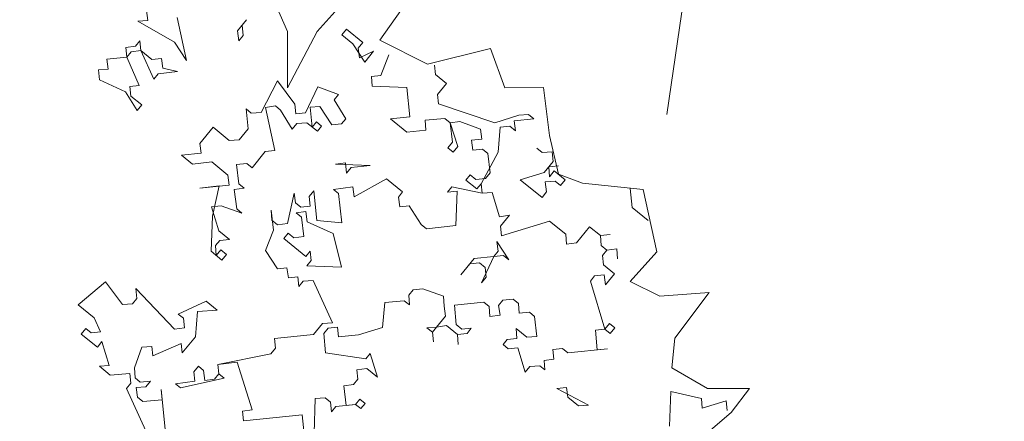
# Model space of a CAD drawing. Header units: millimetres. Extents: x 6487905018 to 6488192500, y 5882180700 to 5882375224.
# Tile 219 of 256: x 6488058046 to 6488059175, y 5882291505 to 5882291966. Entities that reach past the tile are written whole.
import ezdxf
from ezdxf.xclip import XClip

# ---------------------------------------------------------------- set-up
doc = ezdxf.new("R2010")
doc.units = ezdxf.units.MM
doc.header["$MEASUREMENT"] = 0
doc.header["$XCLIPFRAME"] = 2
doc.linetypes.add('L_0_09', pattern=[2500, 2000, -500])
doc.linetypes.add('Wipeout_Contour', pattern=[1000, 0, -1000])
doc.layers.add('drzewa_Nr_pióra__154', color=94, linetype='Continuous', lineweight=5)
doc.layers.add('Zamość 06.10._2_przewod_elektroenergetyczny___projektowany_lub_w_budowie__linia____ob__projektowany_Nr_pióra__1', color=7, linetype='Continuous', lineweight=0)
doc.layers.add('Mapa cyfrowa', color=7, linetype='Continuous')
doc.layers.add('Zamość 06.10._2_Mapa cyfrowa', color=7, linetype='Continuous')

# ---------------------------------------------------------------- blocks, each defined once
blk = doc.blocks.new('Rysunek_1_2')
at = {"color": 254, "linetype": 'Wipeout_Contour', "lineweight": 0, "ltscale": 70061284114.24681}
blk.add_wipeout([(6487915525.867126, 5882181505.900702), (6488146644.289524, 5882181505.900702), (6488146644.289524, 5882373115.540435), (6488107628.768834, 5882373115.540435), (6488107628.768834, 5882320263.490532), (6488101226.436201, 5882320263.490532), (6488101226.436201, 5882373115.540435), (6487915525.867126, 5882373115.540435)], dxfattribs=at).dxf.layer = 'Zamość 06.10._2_Mapa cyfrowa'
at = {"layer": 'Zamość 06.10._2_przewod_elektroenergetyczny___projektowany_lub_w_budowie__linia____ob__projektowany_Nr_pióra__1', "linetype": 'L_0_09', "flags": 128}
blk.add_lwpolyline([(6488054460, 5882297950), (6488056220, 5882299210), (6488059670, 5882297960), (6488052560, 5882248750), (6488032030.000001, 5882244930), (6488029080, 5882261360), (6488026000, 5882260550)], dxfattribs=at)

msp = doc.modelspace()

# ---------------------------------------------------------------- block references
at = {"layer": 'Mapa cyfrowa', "color": 22, "linetype": 'Continuous', "lineweight": 5}
ref = msp.add_blockref('Rysunek_1_2', (0, 0), dxfattribs=at)
XClip(ref).set_block_clipping_path([(6487915525.8671264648, 5882181505.9007024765), (6488146644.2895231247, 5882181505.9007024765), (6488146644.2895231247, 5882373115.5404348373), (6488107628.7688331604, 5882373115.5404348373), (6488107628.7688331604, 5882320263.4905319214), (6488101226.4362001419, 5882320263.4905319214), (6488101226.4362001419, 5882373115.5404348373), (6487915525.8671264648, 5882373115.5404348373)])

# ---------------------------------------------------------------- next in the draw order: linework, layer by layer
at = {"layer": 'drzewa_Nr_pióra__154', "linetype": 'Continuous'}
for p, q in [((6488058329.3346, 5882292007.355016), (6488058353.23953, 5882291952.715177)), ((6488058387.389429, 5882291952.715177), (6488058418.124338, 5882291986.865076)), ((6488058193.127184, 5882291965.213246), (6488058191.532222, 5882291976.534769)), ((6488058483.009148, 5882291976.620106), (6488058459.104218, 5882291942.470206)), ((6488058181.718697, 5882291964.460137), (6488058193.127184, 5882291965.213246)), ((6488058223.778172, 5882291940.30199), (6488058181.718697, 5882291964.460137)), ((6488058226.801272, 5882291968.691872), (6488058237.447765, 5882291919.166942)), ((6488058296.033112, 5882291953.296555), (6488058306.22408, 5882291965.835595)), ((6488058297.628074, 5882291941.975033), (6488058296.033112, 5882291953.296555)), ((6488058301.317318, 5882291959.798279), (6488058302.534837, 5882291948.012348)), ((6488058353.23953, 5882291952.715177), (6488058353.23953, 5882291887.830367)), ((6488058353.23953, 5882291887.830367), (6488058387.389429, 5882291952.715177)), ((6488058415.631733, 5882291948.634697), (6488058420.915939, 5882291955.136421)), ((6488058420.915939, 5882291955.136421), (6488058439.492295, 5882291940.03869)), ((6488058179.160006, 5882291935.692812), (6488058184.066768, 5882291941.730127)), ((6488058184.066768, 5882291941.730127), (6488058185.197321, 5882291930.786049)), ((6488058237.447765, 5882291919.166942), (6488058223.778172, 5882291940.30199)), ((6488058302.534837, 5882291948.012348), (6488058297.628074, 5882291941.975033)), ((6488058428.170774, 5882291938.443727), (6488058415.631733, 5882291948.634697)), ((6488058459.104218, 5882291942.470206), (6488058513.744057, 5882291915.150287)), ((6488058167.838483, 5882291934.09785), (6488058179.160006, 5882291935.692812)), ((6488058168.969036, 5882291923.153771), (6488058167.838483, 5882291934.09785)), ((6488058173.875799, 5882291929.191087), (6488058168.969036, 5882291923.153771)), ((6488058185.197321, 5882291930.786049), (6488058173.875799, 5882291929.191087)), ((6488058200.084434, 5882291897.86507), (6488058185.197321, 5882291930.786049)), ((6488058185.197321, 5882291930.786049), (6488058197.736362, 5882291920.595079)), ((6488058441.840367, 5882291917.308681), (6488058428.170774, 5882291938.443727)), ((6488058439.492295, 5882291940.03869), (6488058434.20809, 5882291933.536965)), ((6488058434.20809, 5882291933.536965), (6488058435.803051, 5882291922.215443)), ((6488058435.803051, 5882291922.215443), (6488058452.031336, 5882291929.847721)), ((6488058452.031336, 5882291929.847721), (6488058441.840367, 5882291917.308681)), ((6488058513.744057, 5882291915.150287), (6488058585.954019, 5882291932.971538)), ((6488058585.954019, 5882291932.971538), (6488058602.533795, 5882291887.830367)), ((6488058146.239027, 5882291920.805699), (6488058168.969036, 5882291923.153771)), ((6488058147.833988, 5882291909.484178), (6488058146.239027, 5882291920.805699)), ((6488058168.969036, 5882291923.153771), (6488058183.39174, 5882291890.610235)), ((6488058197.736362, 5882291920.595079), (6488058208.68044, 5882291921.725633)), ((6488058208.68044, 5882291921.725633), (6488058210.275402, 5882291910.404111)), ((6488058460.416723, 5882291902.210948), (6488058469.477139, 5882291925.694068)), ((6488058136.425501, 5882291908.731068), (6488058147.833988, 5882291909.484178)), ((6488058137.64302, 5882291896.945137), (6488058136.425501, 5882291908.731068)), ((6488058227.256797, 5882291906.627901), (6488058204.991196, 5882291903.902386)), ((6488058210.275402, 5882291910.404111), (6488058227.256797, 5882291906.627901)), ((6488058521.727585, 5882291914.074961), (6488058522.858137, 5882291903.130881)), ((6488058167.540898, 5882291883.442367), (6488058137.64302, 5882291896.945137)), ((6488058204.991196, 5882291903.902386), (6488058200.084434, 5882291897.86507)), ((6488058323.161679, 5882291859.529124), (6488058341.948655, 5882291895.928727)), ((6488058341.948655, 5882291895.928727), (6488058361.742531, 5882291869.045065)), ((6488058449.472645, 5882291901.080396), (6488058460.416723, 5882291902.210948)), ((6488058450.225755, 5882291889.671907), (6488058449.472645, 5882291901.080396)), ((6488058522.858137, 5882291903.130881), (6488058535.397178, 5882291892.939913)), ((6488058183.39174, 5882291890.610235), (6488058172.44766, 5882291889.479683)), ((6488058172.44766, 5882291889.479683), (6488058173.578214, 5882291878.535604)), ((6488058373.817163, 5882291859.231539), (6488058388.161784, 5882291889.216383)), ((6488058388.161784, 5882291889.216383), (6488058411.644903, 5882291880.155967)), ((6488058489.937159, 5882291888.24377), (6488058450.225755, 5882291889.671907)), ((6488058493.415784, 5882291854.569681), (6488058489.937159, 5882291888.24377)), ((6488058535.397178, 5882291892.939913), (6488058525.206209, 5882291880.400872)), ((6488058602.533795, 5882291887.830367), (6488058646.596105, 5882291888.175822)), ((6488058646.596105, 5882291888.175822), (6488058653.758644, 5882291833.190529)), ((6488058180.833049, 5882291861.84291), (6488058167.540898, 5882291883.442367)), ((6488058173.578214, 5882291878.535604), (6488058186.117254, 5882291868.344635)), ((6488058411.644903, 5882291880.155967), (6488058406.738141, 5882291874.118651)), ((6488058406.738141, 5882291874.118651), (6488058420.030292, 5882291852.519195)), ((6488058525.206209, 5882291880.400872), (6488058526.336762, 5882291869.456794)), ((6488058186.117254, 5882291868.344635), (6488058180.833049, 5882291861.84291)), ((6488058308.063948, 5882291840.952767), (6488058305.715876, 5882291863.682777)), ((6488058305.715876, 5882291863.682777), (6488058311.753192, 5882291858.776014)), ((6488058339.389964, 5882291867.161402), (6488058328.068442, 5882291865.56644)), ((6488058328.068442, 5882291865.56644), (6488058338.714935, 5882291816.041511)), ((6488058345.42728, 5882291862.254639), (6488058339.389964, 5882291867.161402)), ((6488058358.71943, 5882291840.655183), (6488058345.42728, 5882291862.254639)), ((6488058361.742531, 5882291869.045065), (6488058362.873083, 5882291858.100986)), ((6488058390.509856, 5882291866.486374), (6488058379.101368, 5882291865.733264)), ((6488058379.101368, 5882291865.733264), (6488058381.44944, 5882291843.003254)), ((6488058404.179449, 5882291845.351326), (6488058390.509856, 5882291866.486374)), ((6488058526.336762, 5882291869.456794), (6488058591.126247, 5882291847.646717)), ((6488058311.753192, 5882291858.776014), (6488058323.161679, 5882291859.529124)), ((6488058362.873083, 5882291858.100986), (6488058373.817163, 5882291859.231539)), ((6488058420.030292, 5882291852.519195), (6488058415.123528, 5882291846.481879)), ((6488058471.527626, 5882291852.308576), (6488058493.415784, 5882291854.569681)), ((6488058490.103983, 5882291837.210843), (6488058471.527626, 5882291852.308576)), ((6488058533.591597, 5882291852.7641), (6488058511.23903, 5882291850.880437)), ((6488058511.23903, 5882291850.880437), (6488058511.99214, 5882291839.47195)), ((6488058539.628912, 5882291847.857337), (6488058533.591597, 5882291852.7641)), ((6488058591.126247, 5882291847.646717), (6488058618.298611, 5882291856.409548)), ((6488058635.744414, 5882291852.255895), (6488058613.014405, 5882291849.907824)), ((6488058613.014405, 5882291849.907824), (6488058614.609366, 5882291838.586302)), ((6488058618.298611, 5882291856.409548), (6488058629.707099, 5882291857.162658)), ((6488058629.707099, 5882291857.162658), (6488058635.744414, 5882291852.255895)), ((6488058252.790402, 5882291824.181993), (6488058267.888134, 5882291842.758349)), ((6488058267.888134, 5882291842.758349), (6488058286.464491, 5882291827.660617)), ((6488058297.872978, 5882291828.413727), (6488058308.063948, 5882291840.952767)), ((6488058364.003636, 5882291847.156907), (6488058358.71943, 5882291840.655183)), ((6488058375.412124, 5882291847.910017), (6488058364.003636, 5882291847.156907)), ((6488058387.486755, 5882291838.096491), (6488058375.412124, 5882291847.910017)), ((6488058381.44944, 5882291843.003254), (6488058386.356203, 5882291849.04057)), ((6488058386.356203, 5882291849.04057), (6488058392.393518, 5882291844.133807)), ((6488058392.393518, 5882291844.133807), (6488058387.486755, 5882291838.096491)), ((6488058415.123528, 5882291846.481879), (6488058404.179449, 5882291845.351326)), ((6488058511.99214, 5882291839.47195), (6488058490.103983, 5882291837.210843)), ((6488058550.950435, 5882291849.452299), (6488058539.628912, 5882291847.857337)), ((6488058539.628912, 5882291847.857337), (6488058548.391744, 5882291820.684974)), ((6488058542.354427, 5882291825.591736), (6488058539.628912, 5882291847.857337)), ((6488058574.433554, 5882291840.391883), (6488058550.950435, 5882291849.452299)), ((6488058576.028516, 5882291829.070361), (6488058574.433554, 5882291840.391883)), ((6488058597.163564, 5882291842.739955), (6488058594.604872, 5882291813.97263)), ((6488058608.107642, 5882291843.870507), (6488058597.163564, 5882291842.739955)), ((6488058614.609366, 5882291838.586302), (6488058608.107642, 5882291843.870507)), ((6488058286.464491, 5882291827.660617), (6488058297.872978, 5882291828.413727)), ((6488058564.242585, 5882291827.852842), (6488058576.028516, 5882291829.070361)), ((6488058565.837546, 5882291816.531321), (6488058564.242585, 5882291827.852842)), ((6488058653.758644, 5882291833.190529), (6488058664.003614, 5882291788.795659)), ((6488058254.385365, 5882291812.860471), (6488058252.790402, 5882291824.181993)), ((6488058338.714935, 5882291816.041511), (6488058327.770857, 5882291814.910957)), ((6488058537.070221, 5882291819.090012), (6488058542.354427, 5882291825.591736)), ((6488058543.107537, 5882291814.183249), (6488058537.070221, 5882291819.090012)), ((6488058548.391744, 5882291820.684974), (6488058543.107537, 5882291814.183249)), ((6488058576.781626, 5882291817.661873), (6488058565.837546, 5882291816.531321)), ((6488058582.818941, 5882291812.755111), (6488058576.781626, 5882291817.661873)), ((6488058645.260355, 5882291813.675044), (6488058639.223039, 5882291818.581807)), ((6488058231.655355, 5882291810.512399), (6488058254.385365, 5882291812.860471)), ((6488058244.194396, 5882291800.32143), (6488058231.655355, 5882291810.512399)), ((6488058327.770857, 5882291814.910957), (6488058312.673125, 5882291796.3346)), ((6488058594.604872, 5882291813.97263), (6488058575.353487, 5882291777.950469)), ((6488058585.544456, 5882291790.48951), (6488058582.818941, 5882291812.755111)), ((6488058656.668842, 5882291814.428154), (6488058645.260355, 5882291813.675044)), ((6488058657.799396, 5882291803.484075), (6488058656.668842, 5882291814.428154)), ((6488058266.459996, 5882291803.046945), (6488058244.194396, 5882291800.32143)), ((6488058285.036353, 5882291787.949213), (6488058266.459996, 5882291803.046945)), ((6488058306.635809, 5882291801.241364), (6488058294.849878, 5882291800.023845)), ((6488058294.849878, 5882291800.023845), (6488058297.575394, 5882291777.758245)), ((6488058312.673125, 5882291796.3346), (6488058306.635809, 5882291801.241364)), ((6488058419.732706, 5882291801.863712), (6488058408.411184, 5882291800.26875)), ((6488058408.411184, 5882291800.26875), (6488058448.122588, 5882291798.840611)), ((6488058420.950225, 5882291790.077781), (6488058419.732706, 5882291801.863712)), ((6488058426.23443, 5882291796.579506), (6488058420.950225, 5882291790.077781)), ((6488058448.122588, 5882291798.840611), (6488058426.23443, 5882291796.579506)), ((6488058647.608427, 5882291790.945034), (6488058657.799396, 5882291803.484075)), ((6488058663.836712, 5882291798.577312), (6488058652.892632, 5882291797.446759)), ((6488058652.892632, 5882291797.446759), (6488058653.645742, 5882291786.038272)), ((6488058286.253871, 5882291776.163282), (6488058285.036353, 5882291787.949213)), ((6488058429.713056, 5882291762.905417), (6488058466.698945, 5882291783.74288)), ((6488058466.698945, 5882291783.74288), (6488058485.275301, 5882291768.645148)), ((6488058557.907683, 5882291782.104122), (6488058562.814446, 5882291788.141438)), ((6488058562.814446, 5882291788.141438), (6488058569.316172, 5882291782.857232)), ((6488058569.316172, 5882291782.857232), (6488058580.26025, 5882291783.987785)), ((6488058580.26025, 5882291783.987785), (6488058585.544456, 5882291790.48951)), ((6488058619.971654, 5882291782.559647), (6488058647.608427, 5882291790.945034)), ((6488058645.049735, 5882291762.177709), (6488058619.971654, 5882291782.559647)), ((6488058653.645742, 5882291786.038272), (6488058658.929949, 5882291792.539996)), ((6488058658.929949, 5882291792.539996), (6488058671.468989, 5882291782.349028)), ((6488058664.003614, 5882291788.795659), (6488058691.323533, 5882291778.55069)), ((6488058671.468989, 5882291782.349028), (6488058666.184783, 5882291775.847302)), ((6488058252.579783, 5882291772.684657), (6488058286.253871, 5882291776.163282)), ((6488058274.845384, 5882291775.410172), (6488058252.579783, 5882291772.684657)), ((6488058267.37993, 5882291740.605531), (6488058274.845384, 5882291775.410172)), ((6488058303.612709, 5882291772.851481), (6488058292.291187, 5882291771.256519)), ((6488058292.291187, 5882291771.256519), (6488058295.016703, 5882291748.990919)), ((6488058297.575394, 5882291777.758245), (6488058303.612709, 5882291772.851481)), ((6488058405.852492, 5882291771.501425), (6488058428.118093, 5882291774.226939)), ((6488058411.889809, 5882291766.594662), (6488058405.852492, 5882291771.501425)), ((6488058428.118093, 5882291774.226939), (6488058429.713056, 5882291762.905417)), ((6488058536.772636, 5882291768.434528), (6488058541.679399, 5882291774.471845)), ((6488058541.679399, 5882291774.471845), (6488058576.48404, 5882291767.006391)), ((6488058570.446724, 5882291771.913154), (6488058557.907683, 5882291782.104122)), ((6488058575.353487, 5882291777.950469), (6488058570.446724, 5882291771.913154)), ((6488058576.48404, 5882291767.006391), (6488058575.353487, 5882291777.950469)), ((6488058575.353487, 5882291777.950469), (6488058576.48404, 5882291767.006391)), ((6488058660.147468, 5882291780.754066), (6488058648.738979, 5882291780.000956)), ((6488058648.738979, 5882291780.000956), (6488058650.333941, 5882291768.679434)), ((6488058666.184783, 5882291775.847302), (6488058660.147468, 5882291780.754066)), ((6488058691.323533, 5882291778.55069), (6488058760.975636, 5882291771.308455)), ((6488058748.333106, 5882291750.725426), (6488058746.072001, 5882291772.613583)), ((6488058760.975636, 5882291771.308455), (6488058776.698282, 5882291700.005921)), ((6488058353.304462, 5882291732.465049), (6488058360.769917, 5882291767.269691)), ((6488058360.769917, 5882291767.269691), (6488058362.364879, 5882291755.948168)), ((6488058378.21572, 5882291763.116037), (6488058383.499927, 5882291769.617762)), ((6488058379.346273, 5882291752.171958), (6488058378.21572, 5882291763.116037)), ((6488058383.499927, 5882291769.617762), (6488058386.978551, 5882291735.943673)), ((6488058415.368433, 5882291732.920573), (6488058411.889809, 5882291766.594662)), ((6488058485.275301, 5882291768.645148), (6488058480.368538, 5882291762.607832)), ((6488058480.368538, 5882291762.607832), (6488058481.9635, 5882291751.28631)), ((6488058547.716715, 5882291769.565082), (6488058536.772636, 5882291768.434528)), ((6488058546.288577, 5882291729.853678), (6488058547.716715, 5882291769.565082)), ((6488058576.48404, 5882291767.006391), (6488058587.892528, 5882291767.759501)), ((6488058587.892528, 5882291767.759501), (6488058596.277915, 5882291740.122727)), ((6488058650.333941, 5882291768.679434), (6488058645.049735, 5882291762.177709)), ((6488058277.193456, 5882291752.680162), (6488058266.249377, 5882291751.54961)), ((6488058266.249377, 5882291751.54961), (6488058274.634765, 5882291723.912837)), ((6488058301.054018, 5882291744.084156), (6488058277.193456, 5882291752.680162)), ((6488058295.016703, 5882291748.990919), (6488058301.054018, 5882291744.084156)), ((6488058362.364879, 5882291755.948168), (6488058368.402195, 5882291751.041406)), ((6488058368.402195, 5882291751.041406), (6488058379.346273, 5882291752.171958)), ((6488058481.9635, 5882291751.28631), (6488058492.907578, 5882291752.416863)), ((6488058492.907578, 5882291752.416863), (6488058506.577172, 5882291731.281816)), ((6488058766.909463, 5882291735.627694), (6488058748.333106, 5882291750.725426)), ((6488058265.574348, 5882291700.429718), (6488058267.37993, 5882291740.605531)), ((6488058337.076178, 5882291724.832771), (6488058334.728106, 5882291747.56278)), ((6488058334.728106, 5882291747.56278), (6488058335.481216, 5882291736.154293)), ((6488058363.117989, 5882291744.53968), (6488058374.43951, 5882291746.134643)), ((6488058369.155304, 5882291739.632917), (6488058363.117989, 5882291744.53968)), ((6488058371.880819, 5882291717.367317), (6488058369.155304, 5882291739.632917)), ((6488058374.43951, 5882291746.134643), (6488058375.657029, 5882291734.348712)), ((6488058596.277915, 5882291740.122727), (6488058607.599438, 5882291741.71769)), ((6488058607.599438, 5882291741.71769), (6488058597.408468, 5882291729.178649)), ((6488058335.481216, 5882291736.154293), (6488058341.982941, 5882291730.870087)), ((6488058341.982941, 5882291730.870087), (6488058353.304462, 5882291732.465049)), ((6488058375.657029, 5882291734.348712), (6488058405.554908, 5882291720.845942)), ((6488058386.978551, 5882291735.943673), (6488058415.368433, 5882291732.920573)), ((6488058506.577172, 5882291731.281816), (6488058512.614489, 5882291726.375052)), ((6488058512.614489, 5882291726.375052), (6488058546.288577, 5882291729.853678)), ((6488058597.408468, 5882291729.178649), (6488058598.539021, 5882291718.234571)), ((6488058598.539021, 5882291718.234571), (6488058653.812567, 5882291735.005345)), ((6488058653.812567, 5882291735.005345), (6488058672.388923, 5882291719.907614)), ((6488058684.463554, 5882291710.094088), (6488058699.561286, 5882291728.670444)), ((6488058699.561286, 5882291728.670444), (6488058712.100327, 5882291718.479475)), ((6488058274.634765, 5882291723.912837), (6488058286.709396, 5882291714.099312)), ((6488058328.015762, 5882291701.349651), (6488058337.076178, 5882291724.832771)), ((6488058349.15081, 5882291715.019245), (6488058354.057572, 5882291721.056561)), ((6488058374.228891, 5882291694.637307), (6488058349.15081, 5882291715.019245)), ((6488058354.057572, 5882291721.056561), (6488058360.559298, 5882291715.772355)), ((6488058360.559298, 5882291715.772355), (6488058371.880819, 5882291717.367317)), ((6488058405.554908, 5882291720.845942), (6488058415.070848, 5882291682.265091)), ((6488058672.388923, 5882291719.907614), (6488058673.142033, 5882291708.499126)), ((6488058712.100327, 5882291718.479475), (6488058723.044406, 5882291719.610028)), ((6488058723.044406, 5882291719.610028), (6488058712.100327, 5882291718.479475)), ((6488058712.100327, 5882291718.479475), (6488058712.853436, 5882291707.070988)), ((6488058275.765317, 5882291712.968759), (6488058270.858555, 5882291706.931443)), ((6488058270.858555, 5882291706.931443), (6488058271.611664, 5882291695.522955)), ((6488058286.709396, 5882291714.099312), (6488058275.765317, 5882291712.968759)), ((6488058594.849777, 5882291700.411324), (6488058593.254815, 5882291711.732845)), ((6488058593.254815, 5882291711.732845), (6488058606.924409, 5882291690.597798)), ((6488058673.142033, 5882291708.499126), (6488058684.463554, 5882291710.094088)), ((6488058712.853436, 5882291707.070988), (6488058719.355162, 5882291701.786781)), ((6488058719.355162, 5882291701.786781), (6488058730.676683, 5882291703.381743)), ((6488058730.676683, 5882291703.381743), (6488058719.355162, 5882291701.786781)), ((6488058730.676683, 5882291703.381743), (6488058731.429793, 5882291691.973256)), ((6488058731.429793, 5882291691.973256), (6488058730.676683, 5882291703.381743)), ((6488058278.113389, 5882291690.23875), (6488058265.574348, 5882291700.429718)), ((6488058271.611664, 5882291695.522955), (6488058276.89587, 5882291702.02468)), ((6488058276.89587, 5882291702.02468), (6488058283.397595, 5882291696.740474)), ((6488058283.397595, 5882291696.740474), (6488058278.113389, 5882291690.23875)), ((6488058341.685356, 5882291680.214604), (6488058328.015762, 5882291701.349651)), ((6488058379.135653, 5882291700.674623), (6488058374.228891, 5882291694.637307)), ((6488058380.266207, 5882291689.730544), (6488058379.135653, 5882291700.674623)), ((6488058552.115273, 5882291673.449579), (6488058567.213005, 5882291692.025936)), ((6488058567.213005, 5882291692.025936), (6488058589.943014, 5882291694.374008)), ((6488058589.943014, 5882291694.374008), (6488058575.598392, 5882291664.389164)), ((6488058589.943014, 5882291694.374008), (6488058594.849777, 5882291700.411324)), ((6488058600.887094, 5882291695.50456), (6488058589.943014, 5882291694.374008)), ((6488058606.924409, 5882291690.597798), (6488058600.887094, 5882291695.50456)), ((6488058719.355162, 5882291701.786781), (6488058714.448399, 5882291695.749466)), ((6488058714.448399, 5882291695.749466), (6488058715.578952, 5882291684.805387)), ((6488058776.698282, 5882291700.005921), (6488058745.963372, 5882291665.856022)), ((6488058352.629435, 5882291681.345157), (6488058341.685356, 5882291680.214604)), ((6488058354.224397, 5882291670.023635), (6488058352.629435, 5882291681.345157)), ((6488058375.359444, 5882291683.693229), (6488058380.266207, 5882291689.730544)), ((6488058415.070848, 5882291682.265091), (6488058375.359444, 5882291683.693229)), ((6488058562.306242, 5882291685.98862), (6488058552.115273, 5882291673.449579)), ((6488058573.25032, 5882291687.119173), (6488058562.306242, 5882291685.98862)), ((6488058579.752046, 5882291681.834968), (6488058573.25032, 5882291687.119173)), ((6488058580.882599, 5882291670.890888), (6488058579.752046, 5882291681.834968)), ((6488058715.578952, 5882291684.805387), (6488058728.117992, 5882291674.614418)), ((6488058365.168475, 5882291671.154188), (6488058354.224397, 5882291670.023635)), ((6488058366.299028, 5882291660.21011), (6488058365.168475, 5882291671.154188)), ((6488058575.598392, 5882291664.389164), (6488058580.882599, 5882291670.890888)), ((6488058705.387982, 5882291672.266347), (6488058700.48122, 5882291666.229031)), ((6488058716.332062, 5882291673.396899), (6488058705.387982, 5882291672.266347)), ((6488058717.927023, 5882291662.075377), (6488058716.332062, 5882291673.396899)), ((6488058728.117992, 5882291674.614418), (6488058717.927023, 5882291662.075377)), ((6488058113.221572, 5882291639.171537), (6488058144.547589, 5882291665.380172)), ((6488058144.547589, 5882291665.380172), (6488058164.254498, 5882291639.338361)), ((6488058371.205791, 5882291666.247425), (6488058366.299028, 5882291660.21011)), ((6488058382.614279, 5882291667.000535), (6488058371.205791, 5882291666.247425)), ((6488058404.66926, 5882291618.228715), (6488058382.614279, 5882291667.000535)), ((6488058700.48122, 5882291666.229031), (6488058717.251995, 5882291610.955486)), ((6488058745.963372, 5882291665.856022), (6488058780.113272, 5882291648.781072)), ((6488058180.569749, 5882291646.128787), (6488058179.35223, 5882291657.914718)), ((6488058179.35223, 5882291657.914718), (6488058223.759778, 5882291611.026561)), ((6488058497.306137, 5882291656.301361), (6488058492.399374, 5882291650.264046)), ((6488058492.399374, 5882291650.264046), (6488058493.152484, 5882291638.855557)), ((6488058508.250216, 5882291657.431914), (6488058497.306137, 5882291656.301361)), ((6488058532.110779, 5882291648.835907), (6488058508.250216, 5882291657.431914)), ((6488058532.863888, 5882291637.42742), (6488058532.110779, 5882291648.835907)), ((6488058780.113272, 5882291648.781072), (6488058836.784939, 5882291653.365608)), ((6488058836.784939, 5882291653.365608), (6488058797.188222, 5882291600.971213)), ((6488058131.797929, 5882291624.073806), (6488058113.221572, 5882291639.171537)), ((6488058164.254498, 5882291639.338361), (6488058175.662986, 5882291640.091471)), ((6488058175.662986, 5882291640.091471), (6488058180.569749, 5882291646.128787)), ((6488058227.913431, 5882291628.472363), (6488058259.992558, 5882291643.272511)), ((6488058259.992558, 5882291643.272511), (6488058272.531598, 5882291633.081542)), ((6488058464.762602, 5882291641.878658), (6488058462.203911, 5882291613.111333)), ((6488058487.115168, 5882291643.762321), (6488058464.762602, 5882291641.878658)), ((6488058493.152484, 5882291638.855557), (6488058487.115168, 5882291643.762321)), ((6488058534.45885, 5882291626.105898), (6488058532.863888, 5882291637.42742)), ((6488058578.323907, 5882291642.123563), (6488058544.649819, 5882291638.644938)), ((6488058544.649819, 5882291638.644938), (6488058546.533482, 5882291616.292372)), ((6488058584.361223, 5882291637.2168), (6488058578.323907, 5882291642.123563)), ((6488058585.114333, 5882291625.808312), (6488058584.361223, 5882291637.2168)), ((6488058600.212065, 5882291644.384669), (6488058595.305302, 5882291638.347353)), ((6488058595.305302, 5882291638.347353), (6488058596.900264, 5882291627.025831)), ((6488058611.997995, 5882291645.602188), (6488058600.212065, 5882291644.384669)), ((6488058618.035312, 5882291640.695425), (6488058611.997995, 5882291645.602188)), ((6488058618.788421, 5882291629.286938), (6488058618.035312, 5882291640.695425)), ((6488058138.965797, 5882291608.222964), (6488058131.797929, 5882291624.073806)), ((6488058233.950747, 5882291623.565601), (6488058227.913431, 5882291628.472363)), ((6488058250.179031, 5882291631.197879), (6488058247.62034, 5882291602.430553)), ((6488058272.531598, 5882291633.081542), (6488058250.179031, 5882291631.197879)), ((6488058524.267881, 5882291613.566857), (6488058534.45885, 5882291626.105898)), ((6488058596.900264, 5882291627.025831), (6488058585.114333, 5882291625.808312)), ((6488058630.574352, 5882291630.504456), (6488058618.788421, 5882291629.286938)), ((6488058636.611668, 5882291625.597693), (6488058630.574352, 5882291630.504456)), ((6488058638.95974, 5882291602.867683), (6488058636.611668, 5882291625.597693)), ((6488058235.0813, 5882291612.621522), (6488058233.950747, 5882291623.565601)), ((6488058383.069803, 5882291604.936564), (6488058393.260772, 5882291617.475605)), ((6488058393.260772, 5882291617.475605), (6488058404.66926, 5882291618.228715)), ((6488058410.706575, 5882291613.321952), (6488058399.762497, 5882291612.191399)), ((6488058411.837129, 5882291602.377873), (6488058410.706575, 5882291613.321952)), ((6488058462.203911, 5882291613.111333), (6488058434.567138, 5882291604.725945)), ((6488058512.859393, 5882291612.813747), (6488058524.267881, 5882291613.566857)), ((6488058519.361118, 5882291607.529541), (6488058512.859393, 5882291612.813747)), ((6488058524.267881, 5882291613.566857), (6488058519.361118, 5882291607.529541)), ((6488058535.589403, 5882291615.161819), (6488058524.267881, 5882291613.566857)), ((6488058548.128444, 5882291604.97085), (6488058535.589403, 5882291615.161819)), ((6488058546.533482, 5882291616.292372), (6488058553.035207, 5882291611.008166)), ((6488058717.251995, 5882291610.955486), (6488058722.536201, 5882291617.457211)), ((6488058722.536201, 5882291617.457211), (6488058728.573517, 5882291612.550447)), ((6488058116.700197, 5882291605.497449), (6488058121.984403, 5882291611.999174)), ((6488058135.276553, 5882291590.399717), (6488058116.700197, 5882291605.497449)), ((6488058121.984403, 5882291611.999174), (6488058128.021719, 5882291607.092411)), ((6488058128.021719, 5882291607.092411), (6488058138.965797, 5882291608.222964)), ((6488058223.759778, 5882291611.026561), (6488058235.0813, 5882291612.621522)), ((6488058247.62034, 5882291602.430553), (6488058232.522609, 5882291583.854197)), ((6488058349.395715, 5882291601.45794), (6488058383.069803, 5882291604.936564)), ((6488058399.762497, 5882291612.191399), (6488058394.855734, 5882291606.154083)), ((6488058394.855734, 5882291606.154083), (6488058396.739397, 5882291583.801517)), ((6488058434.567138, 5882291604.725945), (6488058411.837129, 5882291602.377873)), ((6488058519.361118, 5882291607.529541), (6488058520.491672, 5882291596.585463)), ((6488058520.491672, 5882291596.585463), (6488058519.361118, 5882291607.529541)), ((6488058559.072522, 5882291606.101403), (6488058548.128444, 5882291604.97085)), ((6488058548.128444, 5882291604.97085), (6488058548.881554, 5882291593.562363)), ((6488058548.881554, 5882291593.562363), (6488058548.128444, 5882291604.97085)), ((6488058553.035207, 5882291611.008166), (6488058563.979285, 5882291612.138719)), ((6488058563.979285, 5882291612.138719), (6488058559.072522, 5882291606.101403)), ((6488058616.22973, 5882291600.519611), (6488058615.476621, 5882291611.9281)), ((6488058615.476621, 5882291611.9281), (6488058627.551252, 5882291602.114573)), ((6488058627.551252, 5882291602.114573), (6488058638.95974, 5882291602.867683)), ((6488058717.251995, 5882291610.955486), (6488058706.307916, 5882291609.824933)), ((6488058706.307916, 5882291609.824933), (6488058708.191579, 5882291587.472366)), ((6488058723.28931, 5882291606.048723), (6488058717.251995, 5882291610.955486)), ((6488058728.573517, 5882291612.550447), (6488058723.28931, 5882291606.048723)), ((6488058140.56076, 5882291596.901443), (6488058135.276553, 5882291590.399717)), ((6488058148.946147, 5882291569.264669), (6488058140.56076, 5882291596.901443)), ((6488058186.30948, 5882291590.566541), (6488058177.713472, 5882291566.705978)), ((6488058197.717967, 5882291591.319651), (6488058186.30948, 5882291590.566541)), ((6488058198.84852, 5882291580.375572), (6488058197.717967, 5882291591.319651)), ((6488058231.392056, 5882291594.798276), (6488058198.84852, 5882291580.375572)), ((6488058232.522609, 5882291583.854197), (6488058231.392056, 5882291594.798276)), ((6488058338.451636, 5882291600.327387), (6488058349.395715, 5882291601.45794)), ((6488058339.58219, 5882291589.383308), (6488058338.451636, 5882291600.327387)), ((6488058600.378888, 5882291593.351743), (6488058605.285651, 5882291599.389059)), ((6488058606.416204, 5882291588.44498), (6488058600.378888, 5882291593.351743)), ((6488058605.285651, 5882291599.389059), (6488058616.22973, 5882291600.519611)), ((6488058797.188222, 5882291600.971213), (6488058793.773232, 5882291566.821314)), ((6488058273.451531, 5882291570.640128), (6488058334.297983, 5882291582.881583)), ((6488058334.297983, 5882291582.881583), (6488058339.58219, 5882291589.383308)), ((6488058396.739397, 5882291583.801517), (6488058442.952526, 5882291577.089172)), ((6488058442.952526, 5882291577.089172), (6488058447.859288, 5882291583.126489)), ((6488058447.859288, 5882291583.126489), (6488058456.622119, 5882291555.954124)), ((6488058617.360283, 5882291589.575533), (6488058606.416204, 5882291588.44498)), ((6488058625.74567, 5882291561.938761), (6488058617.360283, 5882291589.575533)), ((6488058668.480175, 5882291588.900505), (6488058657.536096, 5882291587.769952)), ((6488058657.536096, 5882291587.769952), (6488058658.666649, 5882291576.825873)), ((6488058674.51749, 5882291583.993742), (6488058668.480175, 5882291588.900505)), ((6488058719.977509, 5882291588.689885), (6488058674.51749, 5882291583.993742)), ((6488058708.191579, 5882291587.472366), (6488058719.977509, 5882291588.689885)), ((6488058137.53766, 5882291568.51156), (6488058148.946147, 5882291569.264669)), ((6488058150.0767, 5882291558.320591), (6488058137.53766, 5882291568.51156)), ((6488058245.814759, 5882291562.254741), (6488058251.098965, 5882291568.756465)), ((6488058251.098965, 5882291568.756465), (6488058257.136281, 5882291563.849702)), ((6488058295.717132, 5882291573.365643), (6488058273.451531, 5882291570.640128)), ((6488058273.451531, 5882291570.640128), (6488058274.582085, 5882291559.696049)), ((6488058274.582085, 5882291559.696049), (6488058273.451531, 5882291570.640128)), ((6488058312.86535, 5882291518.556507), (6488058295.717132, 5882291573.365643)), ((6488058631.029877, 5882291568.440485), (6488058625.74567, 5882291561.938761)), ((6488058642.438364, 5882291569.193595), (6488058631.029877, 5882291568.440485)), ((6488058648.47568, 5882291564.286832), (6488058642.438364, 5882291569.193595)), ((6488058658.666649, 5882291576.825873), (6488058647.345127, 5882291575.230911)), ((6488058647.345127, 5882291575.230911), (6488058648.47568, 5882291564.286832)), ((6488058172.429266, 5882291560.204254), (6488058150.0767, 5882291558.320591)), ((6488058173.559819, 5882291549.260175), (6488058172.429266, 5882291560.204254)), ((6488058177.713472, 5882291566.705978), (6488058178.466582, 5882291555.297491)), ((6488058246.945312, 5882291551.310661), (6488058245.814759, 5882291562.254741)), ((6488058257.136281, 5882291563.849702), (6488058258.3538, 5882291552.063771)), ((6488058269.675322, 5882291553.658733), (6488058274.582085, 5882291559.696049)), ((6488058274.582085, 5882291559.696049), (6488058280.6194, 5882291554.789287)), ((6488058444.083078, 5882291566.145094), (6488058432.761557, 5882291564.550132)), ((6488058432.761557, 5882291564.550132), (6488058433.89211, 5882291553.606053)), ((6488058456.622119, 5882291555.954124), (6488058444.083078, 5882291566.145094)), ((6488058793.773232, 5882291566.821314), (6488058834.753111, 5882291542.916384)), ((6488058168.653056, 5882291543.222859), (6488058173.559819, 5882291549.260175)), ((6488058178.466582, 5882291555.297491), (6488058184.503898, 5882291550.390728)), ((6488058191.005623, 5882291545.106522), (6488058179.597136, 5882291544.353413)), ((6488058184.503898, 5882291550.390728), (6488058196.289829, 5882291551.608247)), ((6488058196.289829, 5882291551.608247), (6488058191.005623, 5882291545.106522)), ((6488058224.679711, 5882291548.585147), (6488058246.945312, 5882291551.310661)), ((6488058230.717027, 5882291543.678384), (6488058224.679711, 5882291548.585147)), ((6488058280.6194, 5882291554.789287), (6488058230.717027, 5882291543.678384)), ((6488058258.3538, 5882291552.063771), (6488058269.675322, 5882291553.658733)), ((6488058428.985347, 5882291547.568737), (6488058417.663825, 5882291545.973776)), ((6488058417.663825, 5882291545.973776), (6488058420.389339, 5882291523.708175)), ((6488058433.89211, 5882291553.606053), (6488058428.985347, 5882291547.568737)), ((6488058190.708037, 5882291494.451039), (6488058168.653056, 5882291543.222859)), ((6488058179.597136, 5882291544.353413), (6488058181.192097, 5882291533.03189)), ((6488058209.58198, 5882291530.00879), (6488058208.364461, 5882291541.794721)), ((6488058208.364461, 5882291541.794721), (6488058213.060604, 5882291496.334702)), ((6488058673.089353, 5882291544.282338), (6488058662.145274, 5882291543.151785)), ((6488058662.145274, 5882291543.151785), (6488058698.167434, 5882291523.9004)), ((6488058674.684315, 5882291532.960815), (6488058673.089353, 5882291544.282338)), ((6488058792.687974, 5882291539.62048), (6488058791.259835, 5882291499.909076)), ((6488058827.957024, 5882291531.777582), (6488058792.687974, 5882291539.62048)), ((6488058834.753111, 5882291542.916384), (6488058883.087844, 5882291543.03819)), ((6488058883.087844, 5882291543.03819), (6488058862.07303, 5882291515.596464)), ((6488058181.192097, 5882291533.03189), (6488058187.229413, 5882291528.125128)), ((6488058187.229413, 5882291528.125128), (6488058209.58198, 5882291530.00879)), ((6488058385.12029, 5882291531.551072), (6488058383.692151, 5882291491.839668)), ((6488058396.528777, 5882291532.304182), (6488058385.12029, 5882291531.551072)), ((6488058402.566093, 5882291527.397419), (6488058396.528777, 5882291532.304182)), ((6488058403.696646, 5882291516.453341), (6488058402.566093, 5882291527.397419)), ((6488058408.603409, 5882291522.490656), (6488058403.696646, 5882291516.453341)), ((6488058431.333419, 5882291524.838728), (6488058408.603409, 5882291522.490656)), ((6488058420.389339, 5882291523.708175), (6488058431.333419, 5882291524.838728)), ((6488058431.333419, 5882291524.838728), (6488058436.240181, 5882291530.876043)), ((6488058437.370734, 5882291519.931965), (6488058431.333419, 5882291524.838728)), ((6488058436.240181, 5882291530.876043), (6488058442.277497, 5882291525.969281)), ((6488058442.277497, 5882291525.969281), (6488058437.370734, 5882291519.931965)), ((6488058686.758946, 5882291523.14729), (6488058674.684315, 5882291532.960815)), ((6488058698.167434, 5882291523.9004), (6488058686.758946, 5882291523.14729)), ((6488058828.710134, 5882291520.369095), (6488058827.957024, 5882291531.777582)), ((6488058856.346906, 5882291528.754482), (6488058828.710134, 5882291520.369095)), ((6488058857.477459, 5882291517.810404), (6488058856.346906, 5882291528.754482)), ((6488058301.543828, 5882291516.961545), (6488058312.86535, 5882291518.556507)), ((6488058302.674381, 5882291506.017467), (6488058301.543828, 5882291516.961545)), ((6488058370.022558, 5882291512.974715), (6488058302.674381, 5882291506.017467)), ((6488058373.501183, 5882291479.300628), (6488058370.022558, 5882291512.974715)), ((6488058862.07303, 5882291515.596464), (6488058838.1681, 5882291495.106524))]:
    msp.add_line(p, q, dxfattribs=at)

doc.saveas('drawing.dxf')
